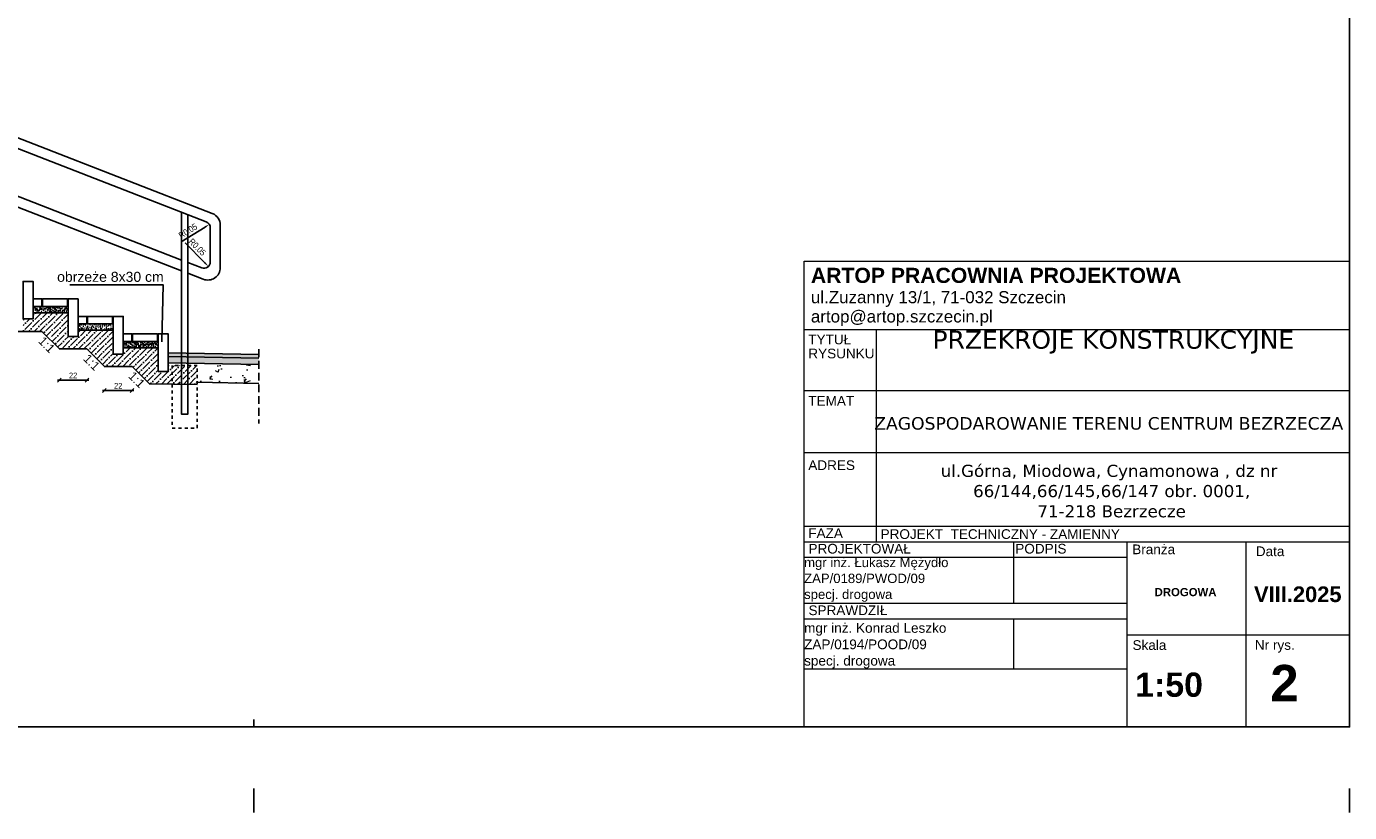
# Model space of a CAD drawing. Header units: metres. Extents: x 540 to 1285, y -13 to 406.
# Tile 14 of 16: x 1074 to 1285, y -13 to 112. Entities that reach past the tile are written whole.
import ezdxf

# ---------------------------------------------------------------- set-up
doc = ezdxf.new("R2010")
doc.units = ezdxf.units.M
doc.linetypes.add('000_ZAGOSP 11.2.2015-POŁĄCZONE_obr$0$POL-01000-BG-1A(TYPE B)$0$HIDDEN', pattern=[0.375, 0.25, -0.125])
doc.linetypes.add('1_1MM', pattern=[1, 0.5, -0.5])
for name, color, linetype in [('$DR - opis', 1, 'Continuous'), ('$DR - wymiary', 7, 'Continuous'), ('DR - opis', 1, 'Continuous')]:
    doc.layers.add(name, color=color, linetype=linetype)
for name, color, linetype, lineweight in [('$DR - spadki nawierzchni', 250, 'Continuous', 0), ('DR - wypełnienie', 7, 'Continuous', 5), ('tabelki_Nr_pióra__141_Nr_Pióra__141', 7, 'Continuous', 0), ('tabelki_Nr_pióra__7_Nr_Pióra__141', 7, 'Continuous', 0)]:
    doc.layers.add(name, color=color, linetype=linetype, lineweight=lineweight)
doc.styles.add('Arial', font='arial.ttf')
doc.styles.add('ARIAL 2', font='ARIALN.TTF')
doc.styles.add('GENERATED_STYLE_1', font='arialbd.ttf')
doc.styles.add('GENERATED_STYLE_2', font='arial.ttf')
doc.styles.add('GENERATED_STYLE_6', font='verdana.ttf')
doc.styles.add('simplex', font='simplex.shx', dxfattribs={"width": 0.7})
doc.dimstyles.new('LINIOWY', dxfattribs={"dimtxt": 10, "dimasz": 6, "dimexe": 3, "dimexo": 0, "dimgap": 2, "dimtad": 1, "dimlfac": 0.01, "dimzin": 9, "dimdsep": 46, "dimtxsty": 'ARIAL 2', "dimblk": 'OBLIQUE', "dimcen": 0, "dimdle": 2, "dimclrt": 256, "dimadec": 0, "dimazin": 0, "dimtfac": 1, "dimtofl": 0, "dimtmove": 0, "dimatfit": 3, "dimldrblk": 'OBLIQUE', "dimfxl": 1.5, "dimfxlon": 1, "dimtolj": 1, "dimtzin": 1, "dimarcsym": 0})
doc.dimstyles.new('LINIOWY$4', dxfattribs={"dimscale": 10, "dimtxt": 0.5, "dimasz": 0.4, "dimexe": 0.1, "dimexo": 0, "dimgap": 0.2, "dimtad": 1, "dimlfac": 0.01, "dimzin": 9, "dimdsep": 46, "dimtxsty": 'simplex', "dimblk1": 'OBLIQUE', "dimsah": 1, "dimcen": 0, "dimdle": 0.2, "dimclrt": 1, "dimadec": 0, "dimazin": 0, "dimtfac": 1, "dimtofl": 0, "dimtmove": 0, "dimatfit": 3, "dimldrblk": 'OBLIQUE', "dimfxl": 0.4, "dimfxlon": 1, "dimtolj": 1, "dimtzin": 1, "dimarcsym": 0})
doc.dimstyles.new('przekroje normalne', dxfattribs={"dimscale": 30, "dimtxt": 0.3, "dimasz": 0.2, "dimexe": 0.08, "dimexo": 1, "dimgap": 0.05, "dimtad": 1, "dimdec": 1, "dimlfac": 0.01, "dimzin": 9, "dimdsep": 46, "dimtxsty": 'ARIAL 2', "dimblk": 'OBLIQUE', "dimcen": 0, "dimdle": 0.05, "dimse1": 1, "dimse2": 1, "dimclrt": 1, "dimadec": 0, "dimazin": 0, "dimtfac": 1, "dimtdec": 1, "dimtofl": 0, "dimtmove": 0, "dimatfit": 3, "dimldrblk": 'OBLIQUE', "dimfxl": 0.5, "dimfxlon": 1, "dimtolj": 1, "dimtzin": 1, "dimarcsym": 0})
pattern_1 = [(37.5, (925.17853, 184.6827), (-0.0160003, 0.4894132), [0, -0.38608, 0, -0.4318, 0, -0.41275]), (7.5, (925.1785, 184.6827), (0.4495233, 0.716825), [0, -0.20828, 0, -0.34798, 0, -0.13335]), (327.5, (924.8661, 184.6827), (0.7909924, 0.0014372), [0, -0.127, 0, -0.4572, 0, -0.5969]), (317.5, (924.8661, 184.6827), (0.7635565, 0.2229293), [0, -0.0635, 0, -0.29972, 0, -0.3429])]

# ---------------------------------------------------------------- blocks, each defined once
blk = doc.blocks.new('_OBLIQUE')
at = {"color": 0, "linetype": 'ByBlock'}
blk.add_line((-0.5, -0.5), (0.5, 0.5), dxfattribs=at)
blk = doc.blocks.new('*D182')
at = {"layer": 'Defpoints', "color": 0, "transparency": 16777216}
for p in [(1079.01, 60.75), (1083.41, 60.75), (1079.01, 55.77)]:
    blk.add_point(p, dxfattribs=at)
at = {"layer": 'DR - opis', "color": 0, "lineweight": -2, "transparency": 16777216}
blk.add_line((1083.71, 55.77), (1078.71, 55.77), dxfattribs=at)
at = {"layer": 'DR - opis', "color": 0, "lineweight": -2, "transparency": 16777216, "xscale": 0.6000000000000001, "yscale": 0.6000000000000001, "zscale": 0.6000000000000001, "rotation": 180}
blk.add_blockref('_OBLIQUE', (1079.01, 55.77), dxfattribs=at)
at = {"layer": 'DR - opis', "color": 0, "lineweight": -2, "transparency": 16777216, "xscale": 0.6000000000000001, "yscale": 0.6000000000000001, "zscale": 0.6000000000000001}
blk.add_blockref('_OBLIQUE', (1083.41, 55.77), dxfattribs=at)
at = {"layer": 'DR - opis', "color": 1, "transparency": 16777216, "insert": (1081.21, 56.52), "char_height": 0.9, "attachment_point": 5, "style": 'ARIAL 2'}
blk.add_mtext('\\A1;22', dxfattribs=at)
blk = doc.blocks.new('*D183')
at = {"layer": 'Defpoints', "color": 0, "transparency": 16777216}
for p in [(1086.21, 57.95), (1090.62, 57.95), (1086.21, 54.11)]:
    blk.add_point(p, dxfattribs=at)
at = {"layer": 'DR - opis', "color": 0, "lineweight": -2, "transparency": 16777216}
blk.add_line((1090.92, 54.11), (1085.91, 54.11), dxfattribs=at)
at = {"layer": 'DR - opis', "color": 0, "lineweight": -2, "transparency": 16777216, "xscale": 0.6000000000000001, "yscale": 0.6000000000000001, "zscale": 0.6000000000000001, "rotation": 180}
blk.add_blockref('_OBLIQUE', (1086.21, 54.11), dxfattribs=at)
at = {"layer": 'DR - opis', "color": 0, "lineweight": -2, "transparency": 16777216, "xscale": 0.6000000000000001, "yscale": 0.6000000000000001, "zscale": 0.6000000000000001}
blk.add_blockref('_OBLIQUE', (1090.62, 54.11), dxfattribs=at)
at = {"layer": 'DR - opis', "color": 1, "transparency": 16777216, "insert": (1088.41, 54.87), "char_height": 0.9, "attachment_point": 5, "style": 'ARIAL 2'}
blk.add_mtext('\\A1;22', dxfattribs=at)
blk = doc.blocks.new('*D184')
at = {"layer": '$DR - opis', "color": 0, "lineweight": -2, "transparency": 16777216}
blk.add_line((1098.45, 77.86), (1102.29, 80.24), dxfattribs=at)
at = {"layer": '$DR - opis', "color": 0, "transparency": 16777216}
blk.add_solid([(1102.22, 80.36), (1102.36, 80.13), (1102.97, 80.67)], dxfattribs=at)
at = {"layer": 'Defpoints', "color": 0, "transparency": 16777216}
for p in [(1102.97, 80.67), (1102.12, 80.14)]:
    blk.add_point(p, dxfattribs=at)
at = {"layer": '$DR - opis', "color": 1, "transparency": 16777216, "insert": (1099.55, 79.62), "char_height": 1, "attachment_point": 5, "rotation": 31.7963, "style": 'ARIAL 2'}
blk.add_mtext('\\A1;R0.05', dxfattribs=at)
blk = doc.blocks.new('*D185')
at = {"layer": '$DR - opis', "color": 0, "lineweight": -2, "transparency": 16777216}
blk.add_line((1099.09, 77.73), (1102.26, 74.5), dxfattribs=at)
at = {"layer": '$DR - opis', "color": 0, "transparency": 16777216}
blk.add_solid([(1102.36, 74.6), (1102.17, 74.41), (1102.82, 73.93)], dxfattribs=at)
at = {"layer": 'Defpoints', "color": 0, "transparency": 16777216}
for p in [(1102.12, 74.64), (1102.82, 73.93)]:
    blk.add_point(p, dxfattribs=at)
at = {"layer": '$DR - opis', "color": 1, "transparency": 16777216, "insert": (1101.05, 77.04), "char_height": 1, "attachment_point": 5, "rotation": 314.4977, "style": 'ARIAL 2'}
blk.add_mtext('\\A1;R0.05', dxfattribs=at)
blk = doc.blocks.new('*D188')
at = {"layer": '$DR - opis', "color": 0, "lineweight": -2, "transparency": 16777216}
blk.add_line((1098.45, 77.86), (1102.29, 80.24), dxfattribs=at)
at = {"layer": '$DR - opis', "color": 0, "transparency": 16777216}
blk.add_solid([(1102.22, 80.36), (1102.36, 80.13), (1102.97, 80.67)], dxfattribs=at)
at = {"layer": 'Defpoints', "color": 0, "transparency": 16777216}
for p in [(1102.97, 80.67), (1102.12, 80.14)]:
    blk.add_point(p, dxfattribs=at)
at = {"layer": '$DR - opis', "color": 1, "transparency": 16777216, "insert": (1099.55, 79.62), "char_height": 1, "attachment_point": 5, "rotation": 31.7963, "style": 'ARIAL 2'}
blk.add_mtext('\\A1;R0.05', dxfattribs=at)
blk = doc.blocks.new('*D189')
at = {"layer": '$DR - opis', "color": 0, "lineweight": -2, "transparency": 16777216}
blk.add_line((1099.09, 77.73), (1102.26, 74.5), dxfattribs=at)
at = {"layer": '$DR - opis', "color": 0, "transparency": 16777216}
blk.add_solid([(1102.36, 74.6), (1102.17, 74.41), (1102.82, 73.93)], dxfattribs=at)
at = {"layer": 'Defpoints', "color": 0, "transparency": 16777216}
for p in [(1102.12, 74.64), (1102.82, 73.93)]:
    blk.add_point(p, dxfattribs=at)
at = {"layer": '$DR - opis', "color": 1, "transparency": 16777216, "insert": (1101.05, 77.04), "char_height": 1, "attachment_point": 5, "rotation": 314.4977, "style": 'ARIAL 2'}
blk.add_mtext('\\A1;R0.05', dxfattribs=at)
blk = doc.blocks.new('*D195')
at = {"layer": '$DR - opis', "color": 0, "lineweight": -2, "transparency": 16777216}
for p, q in [((1096.81, 151), (1031.21, 151)), ((1031.61, 150.7), (1031.61, 151.6)), ((1096.41, 150.7), (1096.41, 151.6))]:
    blk.add_line(p, q, dxfattribs=at)
at = {"layer": 'Defpoints', "color": 0, "transparency": 16777216}
for p in [(1031.61, 151), (1031.61, 88.35), (1096.41, 60.15)]:
    blk.add_point(p, dxfattribs=at)
at = {"layer": '$DR - opis', "color": 0, "lineweight": -2, "transparency": 16777216, "xscale": 1.2, "yscale": 1.2, "zscale": 1.2, "rotation": 180}
blk.add_blockref('_OBLIQUE', (1031.61, 151), dxfattribs=at)
at = {"layer": '$DR - opis', "color": 0, "lineweight": -2, "transparency": 16777216, "xscale": 1.2, "yscale": 1.2, "zscale": 1.2}
blk.add_blockref('_OBLIQUE', (1096.41, 151), dxfattribs=at)
at = {"layer": '$DR - opis', "transparency": 16777216, "insert": (1064.01, 152.42), "char_height": 2, "attachment_point": 5, "style": 'ARIAL 2'}
blk.add_mtext('\\A1;3.24', dxfattribs=at)

msp = doc.modelspace()

# ---------------------------------------------------------------- hatches: boundary and pattern name
at = {"layer": '$DR - opis'}
h = msp.add_hatch(dxfattribs=at)
h.set_pattern_fill('ANSI36')
h.set_pattern_definition([(45, (-3573.2191, -1187.4069), (0.336759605, 1.23478522), [1.5875, -0.3175, 0, -0.3175])])
h.paths.add_polyline_path([(1101.03, 55.058), (1101.03, 58.076), (1096.424, 58.15), (1096.408, 57.15), (1094.808, 57.15), (1094.808, 60.95), (1089.341, 60.95), (1089.341, 59.95), (1087.608, 59.95), (1087.608, 63.75), (1082.008, 63.75), (1082.008, 62.75), (1080.408, 62.75), (1080.408, 66.55), (1074.808, 66.55), (1074.808, 65.55), (1073.208, 65.55), (1073.208, 63.55), (1076.221, 63.55), (1079.021, 60.75), (1083.421, 60.75), (1086.221, 57.95), (1090.621, 57.95), (1093.395, 55.176)])
h = msp.add_hatch(dxfattribs=at)
h.set_pattern_fill('AR-SAND', scale=0.05)
h.set_pattern_definition(pattern_1)
h.paths.add_polyline_path([(1080.408, 67.55), (1076.008, 67.55), (1076.008, 66.55), (1080.408, 66.55)])
h.paths.add_polyline_path([(1076.008, 67.55), (1074.808, 67.55), (1074.808, 66.55), (1076.008, 66.55)])
h = msp.add_hatch(dxfattribs=at)
h.set_pattern_fill('AR-SAND', scale=0.05)
h.set_pattern_definition(pattern_1)
h.paths.add_polyline_path([(1087.608, 64.75), (1082.008, 64.75), (1082.008, 63.75), (1087.608, 63.75)])
h = msp.add_hatch(dxfattribs=at)
h.set_pattern_fill('AR-SAND', scale=0.05)
h.set_pattern_definition(pattern_1)
h.paths.add_polyline_path([(1094.808, 61.95), (1089.208, 61.95), (1089.208, 60.95), (1094.808, 60.95)])
at = {"layer": 'DR - wypełnienie'}
h = msp.add_hatch(dxfattribs=at)
h.set_pattern_fill('HONEY', color=252, scale=0.2, angle=2)
h.set_pattern_definition([(2, (-1096356.17461, -1183182.0753), (0.186545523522, 0.116566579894), [0.127, -0.254]), (122, (-1096356.17461, -1183182.0753), (-0.1942223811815, 0.103269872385), [0.127, -0.254]), (62, (-1096356.17461, -1183182.0753), (-0.0076768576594, 0.219836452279), [-0.254, 0.127])])
h.paths.add_polyline_path([(1110.847, 59.261), (1110.847, 59.861), (1096.408, 60.15), (1096.408, 59.55)])
h = msp.add_hatch(dxfattribs=at)
h.set_pattern_fill('GRAVEL', color=252, scale=0.2, angle=2)
h.set_pattern_definition([(230.0127875, (-1096355.479, -1183181.03439), (-7.8039276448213, -9.422092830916), [0.136688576, -13.5321934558]), (186.969741, (-1096355.566837, -1183181.13912), (12.1491150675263, 1.4408758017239), [0.234561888, -23.2216195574]), (134.5104471, (-1096355.799666, -1183181.167584), (10.5438475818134, -10.814612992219), [0.165392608, -16.37388911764]), (269.273689, (-1096356.1868, -1183181.43526), (0.3062233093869, 20.3430794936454), [0.213601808, -21.1465749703]), (294.83365418, (-1096356.189507, -1183181.648843), (-5.5024000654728, 12.0072835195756), [0.20945348, -20.73592309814]), (359.273689, (-1096356.10154, -1183181.83893), (-20.3430794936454, 0.3062233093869), [0.213601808, -21.1465749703]), (39.69424047, (-1096355.887955, -1183181.841636), (-12.845375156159, -10.6147633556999), [0.282477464, -27.9652461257]), (74.25532837, (-1096355.6706, -1183181.66122), (6.3275940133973, 22.58658898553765), [0.266687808, -26.40210264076]), (123.42956562, (-1096355.598233, -1183181.40454), (-8.5840011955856, 12.9162909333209), [0.2143252, -21.2182182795]), (177.2363583, (-1096355.71631, -1183181.22567), (11.2046497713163, -0.6253443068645), [0.244685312, -11.98957478]), (224.3974378, (-1096355.960708, -1183181.213873), (-11.7945361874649, -11.594686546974), [0.316431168, -31.3267090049]), (140.81407483, (-1096355.18122, -1183181.41031), (-7.320414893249, 5.8440812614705), [0.108001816, -10.69222632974]), (173.4692344, (-1096355.26493, -1183181.34207), (13.2708698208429, -1.5698096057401), [0.205472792, -20.3418555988]), (227, (-1096355.4691, -1183181.3187), (0.03545788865, -1.01538108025), [0.143683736, -1.2931572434]), (205.19859051, (-1096355.5444, -1183181.19934), (5.005989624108, 2.2080516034), [0.077376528, -7.66024894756]), (293.80140949, (-1096355.61441, -1183181.23228), (-1.12175474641, 3.010685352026), [0.109426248, -5.361901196]), (32.96375653, (-1096355.57025, -1183181.3324), (2.975227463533, 2.137135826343), [0.177727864, -5.74651926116]), (163.56505118, (-1096355.42114, -1183181.2357), (2.0662200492, -0.944465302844), [0.128514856, -3.0843592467]), (18.389540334, (-1096356.203336, -1183181.252844), (10.0474371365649, 3.4007221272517), [0.1800352, -17.823530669]), (72.34617594, (-1096356.032494, -1183181.19605), (-3.6714875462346, -11.3110234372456), [0.151039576, -14.9528862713]), (295.19859051, (-1096355.42823, -1183181.03262), (-2.208051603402, 5.005989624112), [0.15475204, -7.58287343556]), (345.61045967, (-1096355.36234, -1183181.172645), (-10.2601844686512, 2.691564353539), [0.1800352, -17.823530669]), (341.44395478, (-1096356.18135, -1183181.88238), (-5.147821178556, 1.853472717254), [0.17361408, -8.50709372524]), (296.7751406, (-1096356.01676, -1183181.93763), (-5.4669421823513, 10.9919024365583), [0.145468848, -14.4014373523]), (68.80140949, (-1096355.38262, -1183182.04765), (1.853472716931, 5.147821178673), [0.15475204, -7.58287343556]), (19.35402464, (-1096355.32666, -1183181.903365), (-13.0581224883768, -4.5224768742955), [0.170313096, -16.8609503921]), (71.44395478, (-1096355.88015, -1183182.06502), (-1.85347271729, -5.147821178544), [0.08680704, -8.59390076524]), (103.309932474, (-1096355.44354, -1183182.04977), (-1.15721263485, 4.026066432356), [0.05180584, -5.1287979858]), (167.963756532, (-1096355.45547, -1183181.99936), (3.081601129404, -0.909007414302), [0.20945348, -3.9796218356]), (188.00900596, (-1096355.660316, -1183181.95568), (10.1183529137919, 1.3699599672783), [0.1941068, -19.21654594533]), (305.69006753, (-1096355.56706, -1183181.42378), (-1.08629685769, 1.99530427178), [0.146529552, -3.5167105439]), (355.15722659, (-1096355.481577, -1183181.54279), (17.332394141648, -1.4279780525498), [0.255822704, -25.326403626]), (62.9453959, (-1096355.22667, -1183181.56439), (-3.8133191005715, -7.249499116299), [0.104603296, -10.35575692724]), (92, (-1096355.1791, -1183181.4712), (-1.0508389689, 0.9799231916), [0.06096, -0.95504]), (122.25643716, (-1096355.68169, -1183181.92593), (4.309729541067, -6.965836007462), [0.141146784, -13.9735763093]), (50.0127875, (-1096355.75702, -1183181.806565), (7.803927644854, 9.4220928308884), [0.273377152, -13.3955048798]), (2, (-1096355.5813, -1183181.5971), (0.9799231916, 1.0508389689), [0.26416, -0.75184]), (327.3048465, (-1096355.317343, -1183181.58789), (10.4020160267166, -6.7530886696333), [0.160643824, -15.90372668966]), (256.0546041, (-1096355.18215, -1183181.67466), (-0.873549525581, -4.096982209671), [0.147931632, -7.2486600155]), (209.64597536, (-1096355.217804, -1183181.818234), (-18.9376616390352, -10.827510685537), [0.24085804, -23.8449857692]), (177.42607874, (-1096355.427133, -1183181.937372), (-13.2354119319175, 0.5544285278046), [0.254811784, -25.2263385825])])
h.paths.add_polyline_path([(1110.847, 58.261), (1110.847, 59.261), (1096.408, 59.55), (1096.408, 58.55)])
at = {"layer": 'DR - wypełnienie', "lineweight": 5}
h = msp.add_hatch(dxfattribs=at)
h.set_pattern_fill('AR-CONC', color=252, scale=0.15)
h.set_pattern_definition([(50, (-1096356.1746, -1183182.0753), (5.46554007, -0.478172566), [0.5715, -6.2865]), (355, (-1096356.1746, -1183182.0753), (-1.057302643, 5.731705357), [0.4572, -5.029217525]), (100.4514447, (-1096355.719, -1183182.115), (4.408237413, 5.253532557), [0.485700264, -5.342707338]), (46.1842, (-1096356.1746, -1183180.551), (8.132371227, -1.261269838), [0.85725, -9.42975]), (96.6355576, (-1096355.497, -1183180.6564), (7.12212402, 7.422783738), [0.728550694, -8.014068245]), (351.18415117, (-1096356.175, -1183180.551), (7.12212402, 7.422783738), [0.68579901, -7.543791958]), (21, (-1096355.4126, -1183180.9323), (4.548431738, -3.067955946), [0.5715, -6.2865]), (326, (-1096355.4126, -1183180.9323), (1.85406085, 5.525638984), [0.4572, -5.0292]), (71.451445, (-1096355.0336, -1183181.188), (6.402492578, 2.457683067), [0.485700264, -5.342698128]), (37.5, (-1096356.1746, -1183182.0753), (0.0926580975, 2.5366511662), [0, -4.96824, 0, -5.1054, 0, -5.04825]), (7.5, (-1096356.1746, -1183182.0753), (2.0045898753, 3.0054172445), [0, -2.91084, 0, -4.85394, 0, -1.92405]), (327.5, (-1096357.8739, -1183182.0753), (4.067717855, -0.1718623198), [0, -1.905, 0, -5.9436, 0, -7.8867]), (317.5, (-1096358.636, -1183182.0753), (4.4438754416, 0.762794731), [0, -2.4765, 0, -3.94716, 0, -5.6007])])
h.paths.add_polyline_path([(1101.03, 58.55), (1101.03, 55.458), (1108.177, 55.315), (1110.847, 55.261), (1110.847, 57.919), (1110.847, 58.261)])

# ---------------------------------------------------------------- linework, layer by layer
at = {"layer": '$DR - opis', "flags": 128}
for points in [[(1032.277, 110.09), (1103.446, 82.413, -0.3093102), (1104.721, 80.549), (1104.721, 73.768, -0.5275219), (1101.996, 71.904), (1099.53, 72.863)], [(1031.965, 108.494), (1102.484, 81.07, -0.3093102), (1103.121, 80.138), (1103.121, 74.645, -0.5275219), (1101.759, 73.713), (1099.53, 74.58)]]:
    msp.add_lwpolyline(points, format="xyb", dxfattribs=at)
for points in [[(1098.53, 74.969), (1063.708, 88.51)], [(1098.53, 73.252), (1063.708, 86.794)], [(1101.03, 55.058), (1093.395, 55.176), (1090.621, 57.95), (1086.221, 57.95), (1083.421, 60.75), (1079.021, 60.75), (1076.221, 63.55), (1071.821, 63.55), (1069.021, 66.35), (1064.621, 66.35), (1061.821, 69.15), (1057.443, 69.15), (1054.643, 71.95), (1050.208, 71.95), (1047.408, 74.75), (1043.008, 74.75), (1040.208, 77.55), (1035.808, 77.55), (1033.008, 80.35), (1028.608, 80.35), (1025.762, 83.196), (1025.809, 86.15), (1030.008, 86.15)], [(1080.689, 71.019), (1095.568, 71.019), (1095.403, 61.903)], [(1074.808, 66.55), (1080.408, 66.55)], [(1082.008, 63.75), (1087.608, 63.75)], [(1089.208, 60.95), (1094.808, 60.95)]]:
    msp.add_lwpolyline(points, dxfattribs=at)
at = {"layer": '$DR - opis'}
for points in [[(1098.53, 82.608), (1098.53, 50.311), (1099.53, 50.311), (1099.53, 82.219)], [(1074.808, 67.55), (1076.208, 67.55), (1076.208, 68.75), (1074.808, 68.75)], [(1082.008, 64.75), (1083.408, 64.75), (1083.408, 65.95), (1082.008, 65.95)], [(1089.208, 61.95), (1090.608, 61.95), (1090.608, 63.15), (1089.208, 63.15)]]:
    msp.add_lwpolyline(points, dxfattribs=at)
for points in [[(1073.208, 65.55), (1074.808, 65.55), (1074.808, 71.55), (1073.208, 71.55)], [(1076.308, 67.55), (1080.308, 67.55), (1080.308, 68.75), (1076.308, 68.75)], [(1080.408, 62.75), (1082.008, 62.75), (1082.008, 68.75), (1080.408, 68.75)], [(1083.508, 64.75), (1087.508, 64.75), (1087.508, 65.95), (1083.508, 65.95)], [(1087.608, 59.95), (1089.208, 59.95), (1089.208, 65.95), (1087.608, 65.95)], [(1090.708, 61.95), (1094.708, 61.95), (1094.708, 63.15), (1090.708, 63.15)], [(1094.808, 57.15), (1096.408, 57.15), (1096.408, 63.15), (1094.808, 63.15)]]:
    msp.add_lwpolyline(points, close=True, dxfattribs=at)
at = {"layer": '$DR - opis', "transparency": 33554687, "flags": 128}
for points in [[(1096.408, 60.15), (1110.847, 59.861)], [(1096.408, 59.55), (1110.847, 59.261)], [(1096.408, 58.55), (1110.847, 58.261)], [(1101.03, 55.458), (1110.847, 55.261)]]:
    msp.add_lwpolyline(points, dxfattribs=at)
at = {"layer": '$DR - opis', "linetype": '1_1MM'}
msp.add_lwpolyline([(1097.03, 48.112), (1101.03, 48.112), (1101.03, 58.112), (1097.03, 58.112)], close=True, dxfattribs=at)
at = {"layer": '$DR - spadki nawierzchni', "flags": 128}
msp.add_lwpolyline([(1197.969, 0.354), (1197.969, 74.763), (1285.089, 74.763), (1285.089, 0.354)], close=True, dxfattribs=at)
at = {"layer": '$DR - wymiary', "flags": 128}
for points in [[(1110.089, 0.354), (1110.089, 1.527)], [(1110.089, -9.518), (1110.089, -13.348)], [(1285.089, -9.518), (1285.089, -13.348)]]:
    msp.add_lwpolyline(points, dxfattribs=at)
at = {"linetype": 'Continuous'}
msp.add_lwpolyline([(570.089, 0.354), (1285.089, 0.354), (1285.089, 405.983), (570.089, 405.983)], close=True, dxfattribs=at)
at = {"linetype": '000_ZAGOSP 11.2.2015-POŁĄCZONE_obr$0$POL-01000-BG-1A(TYPE B)$0$HIDDEN', "ltscale": 5, "flags": 128}
msp.add_lwpolyline([(1110.847, 60.716), (1110.847, 48.867)], dxfattribs=at)
at = {"layer": 'tabelki_Nr_pióra__141_Nr_Pióra__141', "linetype": 'Continuous'}
for p, q in [((1285.089, 63.809), (1197.969, 63.809)), ((1285.089, 63.809), (1197.969, 63.809)), ((1209.475, 63.809), (1209.475, 29.89)), ((1285.089, 54.08), (1197.969, 54.08)), ((1285.089, 44.149), (1197.969, 44.149)), ((1285.089, 32.351), (1197.969, 32.351)), ((1285.089, 29.89), (1197.969, 29.89)), ((1285.089, 29.89), (1197.969, 29.89)), ((1231.393, 29.89), (1231.393, 20.044)), ((1249.529, 29.773), (1249.529, 0.354)), ((1268.543, 29.89), (1268.543, 0.354)), ((1249.529, 27.428), (1197.969, 27.428)), ((1249.529, 20.044), (1197.969, 20.044)), ((1249.529, 20.044), (1197.969, 20.044)), ((1249.529, 17.583), (1197.969, 17.583)), ((1249.529, 17.583), (1197.969, 17.583)), ((1231.393, 17.583), (1231.393, 9.562)), ((1249.529, 15.064), (1285.089, 15.064)), ((1249.529, 9.562), (1197.969, 9.562))]:
    msp.add_line(p, q, dxfattribs=at)

# ---------------------------------------------------------------- texts
at = {"layer": '$DR - opis', "color": 1, "insert": (1087.167, 72.275), "char_height": 1.6, "attachment_point": 5, "style": 'Arial'}
msp.add_mtext('\\A1;obrzeże 8x30 cm', dxfattribs=at)
at = {"layer": '$DR - opis', "color": 1, "char_height": 1.4, "attachment_point": 5, "rotation": 315, "style": 'Arial'}
for insert in [(1076.983, 61.425), (1084.183, 58.625), (1091.37, 55.838)]:
    msp.add_mtext('\\A1;1:1', dxfattribs=dict(at, insert=insert))
at = {"layer": 'tabelki_Nr_pióra__7_Nr_Pióra__141', "linetype": 'Continuous'}
for s, insert, char_height, attachment_point, style in [('{ARTOP PRACOWNIA PROJEKTOWA }', (1199.054, 71.274), 2.42, 7, 'GENERATED_STYLE_1'), ('{ul.Zuzanny 13/1, 71-032 Szczecin }', (1199.054, 67.482), 1.936, 7, 'GENERATED_STYLE_2'), ('{artop@artop.szczecin.pl }', (1199.054, 64.404), 1.936, 7, 'GENERATED_STYLE_2'), ('{TEMAT}', (1198.639, 51.679), 1.5488, 7, 'GENERATED_STYLE_2'), ('{ADRES}', (1198.639, 41.383), 1.5488, 7, 'GENERATED_STYLE_2'), ('{FAZA}', (1198.639, 30.532), 1.5488, 7, 'GENERATED_STYLE_2'), ('PROJEKT  TECHNICZNY - ZAMIENNY', (1210.185, 30.368), 1.5488, 7, 'GENERATED_STYLE_2'), ('{PROJEKTOWAŁ }', (1198.668, 28.032), 1.5488, 7, 'GENERATED_STYLE_2'), ('{PODPIS }', (1231.699, 28.032), 1.5488, 7, 'GENERATED_STYLE_2'), ('{ Branża}', (1249.776, 27.93), 1.5488, 7, 'GENERATED_STYLE_2'), ('{ Data}', (1269.515, 27.619), 1.5488, 7, 'GENERATED_STYLE_2'), ('VIII.2025', (1269.831, 20.261), 2.5, 7, 'GENERATED_STYLE_1'), ('DROGOWA', (1258.895, 21.222), 1.3, 8, 'GENERATED_STYLE_1'), ('{SPRAWDZIŁ}', (1198.668, 18.187), 1.5488, 7, 'GENERATED_STYLE_2'), ('{ Skala}', (1249.824, 12.626), 1.5488, 7, 'GENERATED_STYLE_2'), ('{ Nr rys.}', (1269.367, 12.196), 1.5488, 7, 'GENERATED_STYLE_2'), ('2', (1272.437, 4.445), 5.808, 7, 'GENERATED_STYLE_1'), (' 1:50', (1249.348, 5.102), 3.872, 7, 'GENERATED_STYLE_1')]:
    msp.add_mtext(s, dxfattribs=dict(at, insert=insert, char_height=char_height, attachment_point=attachment_point, style=style))
at = {"layer": 'tabelki_Nr_pióra__7_Nr_Pióra__141', "linetype": 'Continuous', "attachment_point": 7, "style": 'GENERATED_STYLE_2'}
for s, insert, char_height, line_spacing_factor in [('{TYTUŁ \\PRYSUNKU}', (1198.639, 59.232), 1.5488, 0.870942), ('mgr inż. Łukasz Mężydło\\PZAP/0189/PWOD/09\\Pspecj. drogowa', (1197.969, 20.338), 1.5, 1.018908), ('mgr inż. Konrad Leszko\\PZAP/0194/POOD/09\\Pspecj. drogowa', (1197.969, 9.68), 1.5488, 1.015287)]:
    msp.add_mtext(s, dxfattribs=dict(at, insert=insert, char_height=char_height, line_spacing_factor=line_spacing_factor))
at = {"layer": 'tabelki_Nr_pióra__7_Nr_Pióra__141', "linetype": 'Continuous', "insert": (1247.358, 60.008), "char_height": 2.904, "width": 75.46043, "attachment_point": 8, "style": 'GENERATED_STYLE_6'}
msp.add_mtext('PRZEKROJE KONSTRUKCYJNE', dxfattribs=at)
at = {"layer": 'tabelki_Nr_pióra__7_Nr_Pióra__141', "linetype": 'Continuous', "attachment_point": 8, "style": 'GENERATED_STYLE_6'}
for s, insert, char_height, width, line_spacing_factor in [('ZAGOSPODAROWANIE TERENU CENTRUM BEZRZECZA', (1246.624, 47.824), 2, 74.29801, 0.808611), ('{ul.Górna, Miodowa, Cynamonowa , dz nr  66/144,66/145,66/147 obr. 0001, \\P71-218 Bezrzecze}', (1247.091, 33.807), 1.936, 75.61346, 1.001452)]:
    msp.add_mtext(s, dxfattribs=dict(at, insert=insert, char_height=char_height, width=width, line_spacing_factor=line_spacing_factor))

# ---------------------------------------------------------------- dimensions: what is measured, and where the dimension line sits
at = {"layer": '$DR - opis'}
dim = msp.add_linear_dim(base=(1031.608, 150.996), p1=(1096.408, 60.15), p2=(1031.608, 88.35), dimstyle='LINIOWY', override={"dimscale": 0.2, "dimlfac": 0.05}, dxfattribs=at)
dim.commit()
dim.dimension.update_dxf_attribs({"geometry": '*D195', "text_midpoint": (1064.008, 152.417)})
for center, mpoint, picture, middle in [((1102.121, 80.138), (1102.971, 80.665), '*D184', (1100.03, 78.842)), ((1102.121, 80.138), (1102.971, 80.665), '*D188', (1100.03, 78.842)), ((1102.121, 74.645), (1102.822, 73.931), '*D185', (1100.397, 76.4)), ((1102.121, 74.645), (1102.822, 73.931), '*D189', (1100.397, 76.4))]:
    dim = msp.add_radius_dim(center=center, mpoint=mpoint, dimstyle='LINIOWY$4', override={"dimscale": 2, "dimlfac": 0.05, "dimtxsty": 'ARIAL 2'}, dxfattribs=at)
    dim.commit()
    dim.dimension.update_dxf_attribs({"geometry": picture, "text_midpoint": middle, "dimtype": 164})
at = {"layer": 'DR - opis'}
for base, p1, p2, picture, middle in [((1079.008, 55.771), (1083.408, 60.75), (1079.008, 60.75), '*D182', (1081.208, 56.523)), ((1086.208, 54.114), (1090.621, 57.95), (1086.208, 57.95), '*D183', (1088.414, 54.866))]:
    dim = msp.add_linear_dim(base=base, p1=p1, p2=p2, dimstyle='przekroje normalne', override={"dimscale": 6, "dimtxt": 0.15, "dimasz": 0.1, "dimdec": 0, "dimlfac": 5}, dxfattribs=at)
    dim.commit()
    dim.dimension.update_dxf_attribs({"geometry": picture, "text_midpoint": middle})

doc.saveas('drawing.dxf')
